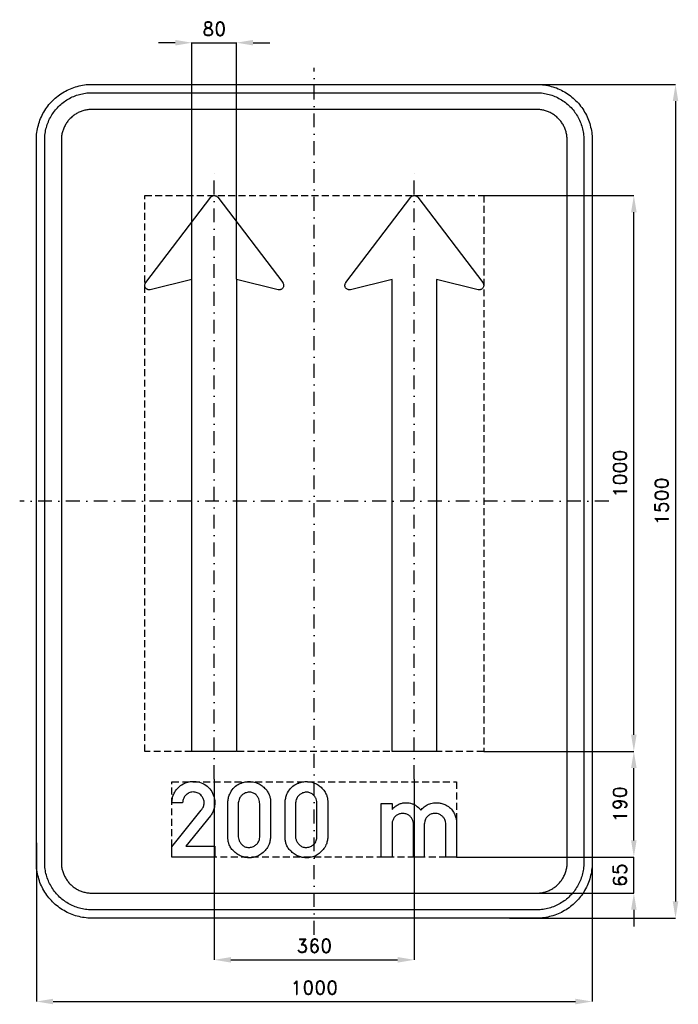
# Model space of a CAD drawing. Header units: millimetres. Extents: x -530 to 655, y -905 to 866.
import ezdxf

# ---------------------------------------------------------------- set-up
doc = ezdxf.new("R2010")
doc.units = ezdxf.units.MM
doc.header["$LTSCALE"] = 5
doc.linetypes.add('ČERCHOVANÁX2', pattern=[2, 1, -0.5, 0, -0.5])
doc.linetypes.add('ČÁRKOVANÁX2', pattern=[1.5, 1, -0.5])
doc.layers.add('Kóty', color=2, linetype='Continuous')
doc.layers.add('Značka', color=7, linetype='Continuous')
doc.styles.get("Standard").update_dxf_attribs({"font": 'romand.shx', "height": 25})
doc.dimstyles.get("Standard").update_dxf_attribs({"dimtxt": 25, "dimasz": 30, "dimexe": 0.18, "dimexo": 0.0625, "dimgap": 12.5, "dimtad": 1, "dimdec": 0, "dimzin": 0, "dimdsep": 46, "dimtxsty": 'Standard', "dimcen": 0.09, "dimadec": 0, "dimazin": 0, "dimtfac": 1, "dimtdec": 0, "dimtofl": 0, "dimtmove": 0, "dimatfit": 3, "dimfxl": 1, "dimtolj": 1, "dimtzin": 0, "dimarcsym": 0})

# ---------------------------------------------------------------- blocks, each defined once
blk = doc.blocks.new('*D0')
at = {"layer": 'Defpoints', "color": 0, "transparency": 16777216}
for p in [(339.5, 750), (351.4, -750), (650, -750)]:
    blk.add_point(p, dxfattribs=at)
at = {"layer": 'Kóty', "color": 0, "lineweight": -2, "transparency": 16777216}
for p, q in [((339.6, 750), (650.2, 750)), ((650, 720), (650, -720)), ((351.5, -750), (650.2, -750))]:
    blk.add_line(p, q, dxfattribs=at)
at = {"layer": 'Kóty', "color": 0, "transparency": 16777216}
for points in [[(645, 720), (655, 720), (650, 750)], [(645, -720), (655, -720), (650, -750)]]:
    blk.add_solid(points, dxfattribs=at)
at = {"layer": 'Kóty', "color": 0, "transparency": 16777216, "insert": (625, 0), "char_height": 25, "attachment_point": 5, "rotation": 90}
blk.add_mtext('\\A1;1500', dxfattribs=at)
blk = doc.blocks.new('*D1')
at = {"layer": 'Defpoints', "color": 0, "transparency": 16777216}
for p in [(304.86, 550), (575, 550), (304.86, -450)]:
    blk.add_point(p, dxfattribs=at)
at = {"layer": 'Kóty', "color": 0, "lineweight": -2, "transparency": 16777216}
for p, q in [((304.9225, 550), (575.18, 550)), ((575, -420), (575, 520)), ((304.9225, -450), (575.18, -450))]:
    blk.add_line(p, q, dxfattribs=at)
at = {"layer": 'Kóty', "color": 0, "transparency": 16777216}
for points in [[(570, 520), (580, 520), (575, 550)], [(570, -420), (580, -420), (575, -450)]]:
    blk.add_solid(points, dxfattribs=at)
at = {"layer": 'Kóty', "color": 0, "transparency": 16777216, "insert": (550, 50), "char_height": 25, "attachment_point": 5, "rotation": 90}
blk.add_mtext('\\A1;1000', dxfattribs=at)
blk = doc.blocks.new('*D2')
at = {"layer": 'Defpoints', "color": 0, "transparency": 16777216}
for p in [(256.1, -640), (575, -640), (382, -705)]:
    blk.add_point(p, dxfattribs=at)
at = {"layer": 'Kóty', "color": 0, "lineweight": -2, "transparency": 16777216}
for p, q in [((575, -610), (575, -580)), ((256.2, -640), (575.2, -640)), ((382.1, -705), (575.2, -705)), ((575, -735), (575, -765))]:
    blk.add_line(p, q, dxfattribs=at)
at = {"layer": 'Kóty', "color": 0, "transparency": 16777216}
for points in [[(570, -610), (580, -610), (575, -640)], [(570, -735), (580, -735), (575, -705)]]:
    blk.add_solid(points, dxfattribs=at)
at = {"layer": 'Kóty', "color": 0, "transparency": 16777216, "insert": (550, -672.5), "char_height": 25, "attachment_point": 5, "rotation": 90}
blk.add_mtext('\\A1;65', dxfattribs=at)
blk = doc.blocks.new('*D3')
at = {"layer": 'Defpoints', "color": 0, "transparency": 16777216}
for p in [(304.9225, -450), (575, -450), (256.03, -640)]:
    blk.add_point(p, dxfattribs=at)
at = {"layer": 'Kóty', "color": 0, "lineweight": -2, "transparency": 16777216}
for p, q in [((304.985, -450), (575.18, -450)), ((575, -610), (575, -480)), ((256.0925, -640), (575.18, -640))]:
    blk.add_line(p, q, dxfattribs=at)
at = {"layer": 'Kóty', "color": 0, "transparency": 16777216}
for points in [[(570, -480), (580, -480), (575, -450)], [(570, -610), (580, -610), (575, -640)]]:
    blk.add_solid(points, dxfattribs=at)
at = {"layer": 'Kóty', "color": 0, "transparency": 16777216, "insert": (550, -545), "char_height": 25, "attachment_point": 5, "rotation": 90}
blk.add_mtext('\\A1;190', dxfattribs=at)
blk = doc.blocks.new('*D4')
at = {"layer": 'Defpoints', "color": 0, "transparency": 16777216}
for p in [(-140, 825), (-220.02, 399.23), (-140, 399.23)]:
    blk.add_point(p, dxfattribs=at)
at = {"layer": 'Kóty', "color": 0, "lineweight": -2, "transparency": 16777216}
for p, q in [((-250.02, 825), (-280.02, 825)), ((-220.02, 399.2925), (-220.02, 825.18)), ((-140, 399.2925), (-140, 825.18)), ((-110, 825), (-80, 825))]:
    blk.add_line(p, q, dxfattribs=at)
at = {"layer": 'Kóty', "color": 0, "transparency": 16777216}
for points in [[(-250.02, 830), (-250.02, 820), (-220.02, 825)], [(-110, 830), (-110, 820), (-140, 825)]]:
    blk.add_solid(points, dxfattribs=at)
at = {"layer": 'Kóty', "color": 0, "transparency": 16777216, "insert": (-180.01, 850), "char_height": 25, "attachment_point": 5}
blk.add_mtext('\\A1;80', dxfattribs=at)
blk = doc.blocks.new('*D5')
at = {"layer": 'Defpoints', "color": 0, "transparency": 16777216}
for p in [(-180, -500), (180, -500), (180, -825)]:
    blk.add_point(p, dxfattribs=at)
at = {"layer": 'Kóty', "color": 0, "lineweight": -2, "transparency": 16777216}
for p, q in [((-180, -500.0625), (-180, -825.18)), ((180, -500.0625), (180, -825.18)), ((-150, -825), (150, -825))]:
    blk.add_line(p, q, dxfattribs=at)
at = {"layer": 'Kóty', "color": 0, "transparency": 16777216}
for points in [[(-150, -820), (-150, -830), (-180, -825)], [(150, -820), (150, -830), (180, -825)]]:
    blk.add_solid(points, dxfattribs=at)
at = {"layer": 'Kóty', "color": 0, "transparency": 16777216, "insert": (0, -800), "char_height": 25, "attachment_point": 5}
blk.add_mtext('\\A1;360', dxfattribs=at)
blk = doc.blocks.new('*D6')
at = {"layer": 'Defpoints', "color": 0, "transparency": 16777216}
for p in [(-500, -614.6), (500, -612.6), (500, -900)]:
    blk.add_point(p, dxfattribs=at)
at = {"layer": 'Kóty', "color": 0, "lineweight": -2, "transparency": 16777216}
for p, q in [((-500, -614.6), (-500, -900.2)), ((500, -612.6), (500, -900.2)), ((-470, -900), (470, -900))]:
    blk.add_line(p, q, dxfattribs=at)
at = {"layer": 'Kóty', "color": 0, "transparency": 16777216}
for points in [[(-470, -895), (-470, -905), (-500, -900)], [(470, -895), (470, -905), (500, -900)]]:
    blk.add_solid(points, dxfattribs=at)
at = {"layer": 'Kóty', "color": 0, "transparency": 16777216, "insert": (0, -875), "char_height": 25, "attachment_point": 5}
blk.add_mtext('\\A1;1000', dxfattribs=at)

msp = doc.modelspace()

# ---------------------------------------------------------------- linework, layer by layer
at = {"layer": 'Kóty'}
for points in [[(-220.02, 825), (-140, 825)], [(575, -705), (575, -640)]]:
    msp.add_lwpolyline(points, dxfattribs=at)
at = {"layer": 'Značka', "color": 6, "linetype": 'ČERCHOVANÁX2', "ltscale": 5}
for points in [[(0, -780), (0, 780)], [(-180, -500), (-180, 600)], [(180, -500), (180, 600)], [(530, 0), (-530, 0)]]:
    msp.add_lwpolyline(points, dxfattribs=at)
at = {"layer": 'Značka', "color": 5}
for points in [[(-400, -750), (-400.393, -749.9988), (-400.785, -749.9969, -0.0321801), (-413.6978, -749.0925, -0.0354432), (-426.3873, -746.4557, -0.0362667), (-438.6591, -742.3068, -0.0344205), (-450.2266, -736.4713, -0.0337216), (-461.0042, -729.2849, -0.0340847), (-470.7107, -720.7107, -0.0342086), (-479.2931, -711.0064, -0.0342292), (-486.4713, -700.2266, -0.0340441), (-492.2651, -688.6512, -0.0334121), (-496.4557, -676.3873, -0.0341269), (-499.1355, -663.6918, -0.0367447), (-499.9969, -650.785), (-499.9989, -650.393), (-500, -650), (-500, 650), (-499.9988, 650.39), (-499.9969, 650.79, -0.0321796), (-499.0925, 663.7, -0.0354411), (-496.4557, 676.39, -0.0362697), (-492.3068, 688.66, -0.0344172), (-486.4713, 700.23, -0.033719), (-479.2849, 711, -0.0340776), (-470.7107, 720.71, -0.0342077), (-461.0064, 729.29, -0.0342268), (-450.2266, 736.47, -0.0340514), (-438.6512, 742.27, -0.0334162), (-426.3873, 746.46, -0.0341286), (-413.6918, 749.14, -0.0367456), (-400.785, 750), (-400.393, 750), (-400, 750), (400, 750), (400.393, 750), (400.785, 750, -0.0321794), (413.698, 749.09, -0.0354509), (426.387, 746.46, -0.0362816), (438.659, 742.31, -0.0344246), (450.227, 736.47, -0.0337312), (461.004, 729.28, -0.034081), (470.711, 720.71, -0.0342138), (479.293, 711.01, -0.0342285), (486.471, 700.23, -0.0340344), (492.265, 688.65, -0.0334114), (496.46, 676.39, -0.0341223), (499.14, 663.69, -0.0367412), (500, 650.79), (500, 650.39), (500, 650), (500, -650), (500, -650.393), (500, -650.785, -0.0321792), (499.09, -663.6978, -0.0354418), (496.46, -676.3873, -0.0362638), (492.307, -688.6591, -0.0344153), (486.471, -700.2266, -0.0337192), (479.285, -711.0042, -0.034086), (470.711, -720.7107, -0.0342054), (461.006, -729.2931, -0.0342295), (450.227, -736.4713, -0.0340459), (438.651, -742.2651, -0.0334135), (426.387, -746.4557, -0.034127), (413.692, -749.1355, -0.036745), (400.785, -749.9969), (400.393, -749.9989), (400, -750), (-400, -750)], [(-400, -735), (-400.334, -734.999), (-400.668, -734.9974, -0.0321799), (-411.6431, -734.2286, -0.0354431), (-422.4292, -731.9874, -0.036267), (-432.8602, -728.4608, -0.0344205), (-442.6926, -723.5006, -0.0337214), (-451.8536, -717.3922, -0.0340847), (-460.1041, -710.1041, -0.0342085), (-467.3991, -701.8554, -0.0342292), (-473.5006, -692.6926, -0.0340447), (-478.4254, -682.8535, -0.0334123), (-481.9874, -672.4292, -0.0341271), (-484.2652, -661.638, -0.0367448), (-484.9974, -650.668), (-484.9991, -650.334), (-485, -650), (-485, 650), (-484.999, 650.33), (-484.9974, 650.67, -0.0321808), (-484.2286, 661.64, -0.0354437), (-481.9874, 672.43, -0.0362674), (-478.4608, 682.86, -0.034419), (-473.5006, 692.69, -0.0337112), (-467.3922, 701.85, -0.0340785), (-460.1041, 710.1, -0.034195), (-451.8554, 717.4, -0.0342194), (-442.6926, 723.5, -0.0340514), (-432.8535, 728.43, -0.0334085), (-422.4292, 731.99, -0.0341207), (-411.638, 734.27, -0.0367451), (-400.668, 735), (-400.334, 735), (-400, 735), (400, 735), (400.334, 735), (400.668, 735, -0.0321738), (411.643, 734.23, -0.0354396), (422.429, 731.99, -0.0362613), (432.86, 728.46, -0.0344296), (442.693, 723.5, -0.0337309), (451.854, 717.39, -0.0340802), (460.104, 710.1, -0.0342125), (467.399, 701.86, -0.03423), (473.501, 692.69, -0.0340367), (478.425, 682.85, -0.0334178), (481.987, 672.43, -0.0341274), (484.265, 661.64, -0.0367509), (484.997, 650.67), (484.999, 650.33), (485, 650), (485, -650), (484.999, -650.334), (484.997, -650.668, -0.0321847), (484.229, -661.6431, -0.0354498), (481.987, -672.4292, -0.0362714), (478.461, -682.8602, -0.0344187), (473.501, -692.6926, -0.0337149), (467.392, -701.8536, -0.0340831), (460.104, -710.1041, -0.0342094), (451.855, -717.3991, -0.0342308), (442.693, -723.5006, -0.0340424), (432.854, -728.4254, -0.0334111), (422.429, -731.9874, -0.0341271), (411.638, -734.2652, -0.0367448), (400.668, -734.9974), (400.334, -734.9991), (400, -735), (-400, -735)], [(-400, -705), (400, -705), (400.216, -704.9994), (400.432, -704.9983, 0.0321799), (407.534, -704.5008, 0.0354424), (414.513, -703.0507, 0.0362647), (421.263, -700.7687, 0.0344223), (427.625, -697.5592, 0.033717), (433.552, -693.6067, 0.034088), (438.891, -688.8909, 0.0342122), (443.611, -683.5535, 0.0342287), (447.559, -677.6246, 0.0340415), (450.746, -671.2582, 0.0334124), (453.051, -664.513, 0.0341249), (454.525, -657.5305, 0.0367432), (454.998, -650.432), (454.999, -650.216), (455, -650), (455, 650), (454.999, 650.22), (454.998, 650.43, 0.0321867), (454.501, 657.53, 0.0354421), (453.051, 664.51, 0.0362779), (450.769, 671.26, 0.0344207), (447.559, 677.62, 0.0337176), (443.607, 683.55, 0.0340785), (438.891, 688.89, 0.0341988), (433.554, 693.61, 0.0342361), (427.625, 697.56, 0.0340303), (421.258, 700.75, 0.033395), (414.513, 703.05, 0.0341092), (407.53, 704.52, 0.0367438), (400.432, 705), (400.216, 705), (400, 705), (-400, 705), (-400.216, 705), (-400.432, 705, 0.0321706), (-407.5338, 704.5, 0.0354292), (-414.513, 703.05, 0.036266), (-421.2625, 700.77, 0.0344312), (-427.6246, 697.56, 0.0337345), (-433.5523, 693.61, 0.034079), (-438.8909, 688.89, 0.0342245), (-443.6112, 683.55, 0.0342352), (-447.5592, 677.62, 0.0340405), (-450.7458, 671.26, 0.0334087), (-453.0507, 664.51, 0.034125), (-454.5245, 657.53, 0.0367448), (-454.9983, 650.43), (-454.9994, 650.22), (-455, 650), (-455, -650), (-454.9994, -650.216), (-454.9983, -650.432, 0.0321797), (-454.5008, -657.5338, 0.0354429), (-453.0507, -664.513, 0.0362669), (-450.7687, -671.2625, 0.0344214), (-447.5592, -677.6246, 0.0337215), (-443.6067, -683.5523, 0.0340845), (-438.8909, -688.8909, 0.0342083), (-433.5535, -693.6112, 0.0342301), (-427.6246, -697.5592, 0.0340439), (-421.2582, -700.7458, 0.0334124), (-414.513, -703.0507, 0.0341275), (-407.5305, -704.5245, 0.0367453), (-400.432, -704.9983), (-400.216, -704.9994), (-400, -705)], [(-140, -450), (-220, -450), (-220, 375.23), (-220.02, 375.23), (-220.02, 399.23), (-294.98, 380.69), (-295.07, 380.66), (-295.17, 380.64), (-295.39, 380.59), (-295.62, 380.55, -0.0326514), (-296.66, 380.45, -0.0354583), (-297.71, 380.49, -0.0360733), (-298.74, 380.66, -0.0345289), (-299.74, 380.97, -0.0339001), (-300.69, 381.4, -0.0344311), (-301.58, 381.96), (-302.39, 382.62), (-303.1, 383.39), (-303.71, 384.24), (-304.2, 385.17), (-304.57, 386.15), (-304.8, 387.17), (-304.9, 388.21), (-304.86, 389.26), (-304.69, 390.29), (-304.38, 391.29), (-303.95, 392.24), (-303.39, 393.13), (-303.33, 393.21), (-303.27, 393.3), (-186.38, 546.87), (-186.32, 546.94), (-186.26, 547.02), (-185.68, 547.67), (-185.03, 548.26, -0.0355657), (-184.17, 548.86, -0.0348887), (-183.24, 549.34, -0.034441), (-182.26, 549.71, -0.0345432), (-181.24, 549.93, -0.0344471), (-180.19, 550.03, -0.0341862), (-179.15, 549.98, -0.0344437), (-178.12, 549.8, -0.0348264), (-177.12, 549.48, -0.0345763), (-176.17, 549.04, -0.0335733), (-175.29, 548.48), (-174.48, 547.81), (-173.78, 547.03), (-173.71, 546.95), (-173.65, 546.87), (-56.76, 393.3), (-56.71, 393.22), (-56.65, 393.14), (-56.52, 392.95), (-56.39, 392.76), (-55.88, 391.85), (-55.5, 390.87), (-55.25, 389.86), (-55.14, 388.81), (-55.16, 387.77), (-55.32, 386.73), (-55.6, 385.73), (-56.03, 384.77), (-56.57, 383.87), (-57.22, 383.06), (-57.97, 382.33), (-58.82, 381.71), (-59.73, 381.2, -0.0346705), (-60.71, 380.82, -0.0342855), (-61.73, 380.57, -0.0332676), (-62.77, 380.46, -0.0343431), (-63.82, 380.47, -0.0383687), (-64.85, 380.64), (-64.95, 380.66), (-65.05, 380.69), (-140, 399.23), (-140, -450)], [(220, -450), (140, -450), (140, 375.23), (139.98, 375.23), (139.98, 399.23), (65.02, 380.68), (64.93, 380.66), (64.83, 380.64), (64.61, 380.59), (64.38, 380.55, -0.0325198), (63.34, 380.45, -0.0355658), (62.29, 380.49, -0.036212), (61.26, 380.66, -0.0343778), (60.26, 380.97), (59.31, 381.4), (58.42, 381.96), (57.61, 382.62), (56.9, 383.39), (56.29, 384.24), (55.8, 385.17), (55.43, 386.15), (55.2, 387.17), (55.1, 388.21), (55.14, 389.25), (55.31, 390.29), (55.62, 391.29), (56.05, 392.24), (56.61, 393.13), (56.67, 393.21), (56.73, 393.3), (173.62, 546.87), (173.68, 546.94), (173.74, 547.02), (174.32, 547.67), (174.97, 548.26), (175.83, 548.86), (176.76, 549.34, -0.034441), (177.74, 549.71, -0.03475), (178.76, 549.93, -0.0346583), (179.81, 550.02, -0.0344206), (180.85, 549.98, -0.0343531), (181.88, 549.8, -0.034714), (182.88, 549.48), (183.83, 549.04), (184.71, 548.48), (185.52, 547.81), (186.22, 547.03), (186.29, 546.95), (186.35, 546.87), (303.24, 393.3), (303.29, 393.22), (303.35, 393.14), (303.48, 392.95), (303.61, 392.76), (304.12, 391.85), (304.5, 390.87), (304.75, 389.86), (304.86, 388.81), (304.84, 387.77), (304.68, 386.73), (304.4, 385.73), (303.97, 384.77), (303.43, 383.87), (302.78, 383.06), (302.03, 382.33), (301.18, 381.71), (300.27, 381.2), (299.29, 380.82, -0.03448), (298.27, 380.57, -0.0334993), (297.23, 380.46, -0.034462), (296.18, 380.47, -0.0383125), (295.15, 380.64), (295.05, 380.66), (294.95, 380.68), (220, 399.23), (220, -450)], [(-256.03, -640), (-256.03, -621.958), (-203.22, -555.498), (-202.45, -554.521), (-201.71, -553.516, 0.0829791), (-198.85, -547.512, 0.0943981), (-198.22, -540.887, 0.0921532), (-199.61, -534.894, 0.0840255), (-203.01, -529.694, 0.0981467), (-208.99, -525.033, 0.106049), (-216.25, -523.098, 0.106166), (-223.63, -524.027, 0.0999533), (-230.11, -527.837, 0.0837277), (-234.15, -532.512, 0.0916537), (-236.31, -538.159), (-236.64, -540.244), (-236.82, -542.35), (-256.03, -542.35), (-255.98, -540.535), (-255.89, -538.722, -0.0594225), (-254.29, -530.616, -0.058226), (-250.83, -523.042, -0.0721484), (-244.4, -514.743, -0.0722198), (-235.92, -508.614, -0.0614808), (-227.77, -505.261, -0.0599421), (-219.03, -503.959, -0.0830621), (-206.56, -505.412, -0.0870443), (-195.24, -510.92, -0.0877596), (-186.16, -519.658, -0.0877873), (-180.63, -530.903, -0.0684788), (-178.91, -540.504, -0.0624169), (-179.73, -550.253, -0.0506904), (-181.84, -557.506, -0.0618401), (-185.48, -564.034), (-186.2, -565.02), (-186.94, -565.989), (-230.8, -620.734), (-178.97, -620.734), (-178.97, -640), (-256.03, -640)], [(-155.34, -544.094), (-155.35, -542.884), (-155.34, -541.675, -0.0490265), (-154.46, -534.293, -0.0499929), (-152.12, -527.163, -0.0795418), (-145.92, -516.976, -0.0890969), (-136.81, -509.43, -0.0597951), (-129.83, -506.201, -0.0520207), (-122.29, -504.592, -0.0620169), (-112.46, -504.58, -0.0645003), (-102.96, -507.011, -0.0554379), (-95.61, -510.687, -0.0554872), (-89.25, -515.884, -0.0511063), (-84.57, -521.502, -0.0548889), (-81.19, -527.964, -0.0452566), (-79.46, -533.51, -0.0459917), (-78.77, -539.256), (-78.74, -541.268), (-78.77, -543.278), (-78.77, -602.116), (-78.76, -603.325), (-78.77, -604.534, -0.0517783), (-79.68, -611.531, -0.049691), (-81.99, -618.245, -0.0667972), (-87.02, -626.695, -0.065912), (-94.09, -633.545, -0.0611027), (-101.69, -638.187, -0.0641443), (-110.2, -640.802, -0.0696624), (-119.99, -641.323, -0.0674499), (-129.55, -639.198, -0.0568158), (-137.26, -635.548, -0.0496032), (-144.06, -630.325, -0.0480623), (-149.21, -624.754, -0.0659016), (-152.92, -618.245, -0.0547556), (-154.72, -612.326, -0.0423693), (-155.34, -606.152), (-155.37, -604.131), (-155.34, -602.116), (-155.34, -544.094)], [(-52.33, -544.094), (-52.34, -542.884), (-52.33, -541.675, -0.0490265), (-51.45, -534.293, -0.0499929), (-49.11, -527.163, -0.0795418), (-42.91, -516.976, -0.0890969), (-33.8, -509.43, -0.0597951), (-26.82, -506.201, -0.0520207), (-19.29, -504.592, -0.0620169), (-9.46, -504.58, -0.0645003), (0.05, -507.011, -0.0554379), (7.4, -510.687, -0.0554872), (13.76, -515.884, -0.0511197), (18.43, -521.502, -0.0549482), (21.82, -527.964, -0.0452363), (23.54, -533.51, -0.0459706), (24.24, -539.256), (24.27, -541.268), (24.24, -543.278), (24.24, -602.116), (24.25, -603.325), (24.24, -604.534, -0.0517267), (23.33, -611.531, -0.049691), (21.02, -618.245, -0.0667758), (15.99, -626.695, -0.065912), (8.92, -633.545, -0.0611027), (1.31, -638.187, -0.0641443), (-7.19, -640.802, -0.0696624), (-16.98, -641.323, -0.0674499), (-26.54, -639.198, -0.0568158), (-34.25, -635.548, -0.0496032), (-41.06, -630.325, -0.0480623), (-46.2, -624.754, -0.0659016), (-49.91, -618.245, -0.0547556), (-51.71, -612.326, -0.0423693), (-52.33, -606.152), (-52.36, -604.131), (-52.33, -602.116), (-52.33, -544.094)], [(-136.81, -544.094), (-136.81, -602.116), (-136.82, -602.925), (-136.81, -603.733, 0.0738963), (-135.86, -608.731, 0.0595341), (-133.59, -613.408, 0.0707199), (-129.76, -618.217, 0.0945857), (-124.71, -621.466, 0.108402), (-117.96, -622.799, 0.0875516), (-111.02, -621.466, 0.0781521), (-105.53, -618.612, 0.08816), (-101.34, -614.209, 0.0617759), (-99.38, -610.531, 0.0611714), (-98.36, -606.503), (-98.17, -604.314), (-98.12, -602.116), (-98.12, -544.094), (-98.25, -542.184), (-98.46, -540.283, 0.0583392), (-99.73, -535.533, 0.0647204), (-102.14, -531.198, 0.0880889), (-106.72, -526.589, 0.0978886), (-112.62, -523.942, 0.0998457), (-119.19, -523.529, 0.0882648), (-125.51, -525.545, 0.0741645), (-130.17, -528.708, 0.0756998), (-133.66, -533.055, 0.0525995), (-135.4, -536.706, 0.0461164), (-136.39, -540.62), (-136.63, -542.354), (-136.81, -544.094)], [(-33.8, -544.094), (-33.8, -602.116), (-33.81, -602.925), (-33.8, -603.733, 0.0738963), (-32.85, -608.731, 0.0595341), (-30.58, -613.408, 0.0707199), (-26.75, -618.217, 0.0945857), (-21.71, -621.466, 0.108402), (-14.95, -622.799, 0.0875516), (-8.01, -621.466, 0.0781521), (-2.52, -618.612, 0.08816), (1.67, -614.209, 0.0617759), (3.63, -610.531, 0.0611714), (4.65, -606.503), (4.84, -604.314), (4.89, -602.116), (4.89, -544.094), (4.76, -542.184), (4.55, -540.283, 0.0583392), (3.27, -535.533, 0.0647204), (0.86, -531.198, 0.0880889), (-3.72, -526.589, 0.0978886), (-9.61, -523.942, 0.0998457), (-16.18, -523.529, 0.0882648), (-22.51, -525.545, 0.0741645), (-27.16, -528.708, 0.0756998), (-30.65, -533.055, 0.0525995), (-32.39, -536.706, 0.0461164), (-33.38, -540.62), (-33.62, -542.354), (-33.8, -544.094)], [(120.66, -639.986), (120.66, -543.517), (140.04, -543.517), (140.04, -554.261), (141.1, -553.087), (142.18, -551.941, -0.0538256), (147.45, -547.642, -0.0546358), (153.54, -544.558, -0.0497782), (159.36, -542.826, -0.0499047), (165.4, -542.28, -0.0445993), (170.78, -542.705, -0.0453435), (175.99, -544.08, -0.0415337), (180.77, -546.2, -0.0347546), (185.18, -549.03), (187.6, -550.943), (189.78, -553.108), (190.8, -554.331), (191.78, -555.597), (192.92, -554.243), (194.11, -552.925, -0.072075), (201.34, -547.269, -0.0664565), (209.88, -543.756, -0.0355099), (214.59, -542.683, -0.0358379), (219.38, -542.294, -0.05052), (226.27, -542.853, -0.0496604), (232.97, -544.783, -0.0682901), (241.4, -549.328, -0.0733018), (248.21, -556.005, -0.0568437), (252.23, -562.357, -0.0488648), (254.83, -569.406), (255.46, -571.997), (255.86, -574.623), (255.96, -575.81), (256.03, -577), (256.03, -639.986), (236.66, -639.986), (236.66, -580.895), (236.64, -580.171), (236.61, -579.447), (236, -575.843), (234.68, -572.416, 0.0676888), (232, -568.307, 0.066944), (228.33, -565.047, 0.0735534), (223.5, -562.565, 0.0743163), (218.16, -561.587, 0.080741), (212.29, -562.172, 0.0806605), (206.88, -564.583, 0.0705074), (202.99, -567.785, 0.0753606), (200.2, -571.923, 0.0507408), (198.88, -575.415), (198.16, -579.081), (198.09, -579.609), (198.02, -580.136), (198.02, -639.986), (178.69, -639.986), (178.69, -580.516), (178.66, -579.707), (178.61, -578.898, 0.0737768), (177.49, -574.076, 0.0690263), (175.04, -569.716, 0.0747189), (171.3, -565.774, 0.0737741), (166.56, -563.092, 0.0890559), (159.93, -561.603, 0.093657), (153.22, -562.544, 0.0733258), (148.64, -564.67, 0.0711427), (144.85, -568.014, 0.0770048), (141.72, -572.836, 0.0779908), (140.21, -578.322), (140.12, -579.053), (140.04, -579.784), (140.04, -639.986), (120.66, -639.986)]]:
    msp.add_lwpolyline(points, format="xyb", dxfattribs=at)
at = {"layer": 'Značka', "color": 6, "linetype": 'ČÁRKOVANÁX2', "ltscale": 2.5}
for points in [[(-304.86, -450), (-304.86, 550), (304.86, 550), (304.86, -450), (-304.86, -450)], [(-256.03, -640), (-256.03, -505), (256.03, -505), (256.03, -640), (-256.03, -640)]]:
    msp.add_lwpolyline(points, dxfattribs=at)

# ---------------------------------------------------------------- dimensions: what is measured, and where the dimension line sits
at = {"layer": 'Kóty'}
for base, p1, p2, picture, middle in [((-140, 825), (-220.02, 399.23), (-140, 399.23), '*D4', (-180.01, 850)), ((180, -825), (-180, -500), (180, -500), '*D5', (0, -800)), ((500, -900), (-500, -614.568), (500, -612.583), '*D6', (0, -875))]:
    dim = msp.add_linear_dim(base=base, p1=p1, p2=p2, dimstyle='Standard', dxfattribs=at)
    dim.commit()
    dim.dimension.update_dxf_attribs({"geometry": picture, "text_midpoint": middle})
for base, p1, p2, picture, middle in [((650, -750), (339.5288, 750), (351.414, -750), '*D0', (625, 0)), ((575, 550), (304.86, -450), (304.86, 550), '*D1', (550, 50)), ((575, -450), (256.03, -640), (304.9225, -450), '*D3', (550, -545)), ((575, -640), (382.0064, -705), (256.0925, -640), '*D2', (550, -672.5))]:
    dim = msp.add_linear_dim(base=base, p1=p1, p2=p2, angle=90, dimstyle='Standard', dxfattribs=at)
    dim.commit()
    dim.dimension.update_dxf_attribs({"geometry": picture, "text_midpoint": middle})

doc.saveas('drawing.dxf')
